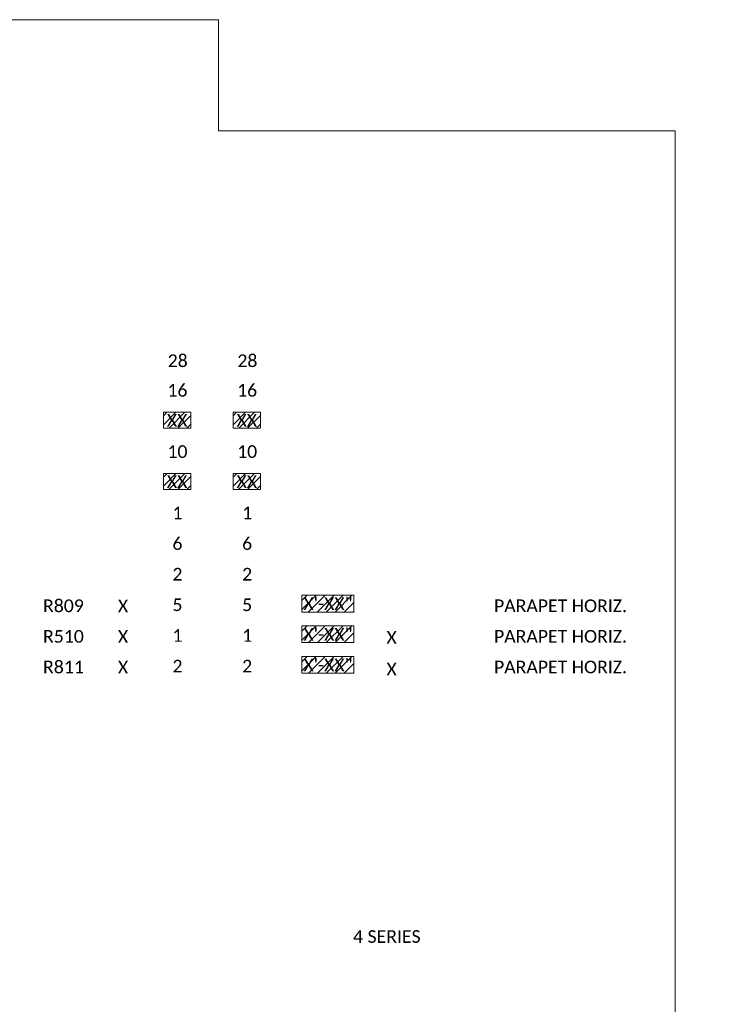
# Model space of a CAD drawing. Extents: x 2147430 to 2149265, y 2147284 to 2147540.
# Tile 17 of 18: x 2147730 to 2147814, y 2147420 to 2147536. Entities that reach past the tile are written whole.
import ezdxf
from ezdxf.enums import TextEntityAlignment as Align

# ---------------------------------------------------------------- set-up
doc = ezdxf.new("R2010")
doc.units = 0
doc.header["$MEASUREMENT"] = 0
doc.layers.add('B_ANNO_DESIGN_NOTES', color=1, linetype='Continuous', lineweight=18, true_color=0xff0000)
doc.layers.add('B_ANNO_NOPLOT', color=47, linetype='Continuous', lineweight=18, plot=False)
doc.layers.add('B_ANNO_TEXT', color=7, linetype='Continuous', lineweight=18)
doc.styles.get("Standard").update_dxf_attribs({"font": 'calibri.ttf'})

# ---------------------------------------------------------------- blocks, each defined once
blk = doc.blocks.new('*U98')
at = {"layer": 'B_ANNO_NOPLOT', "flags": 128}
blk.add_lwpolyline([(2147429.679, 2147284.4533), (2147429.679, 2147536.4533), (2147753.6067, 2147536.4533), (2147753.6067, 2147523.3084), (2147807.679, 2147523.3084), (2147807.679, 2147324.9529), (2147746.2498, 2147324.9529), (2147746.2498, 2147284.4533)], close=True, dxfattribs=at)
blk = doc.blocks.new('*U108')
at = {"layer": 'B_ANNO_DESIGN_NOTES'}
h = blk.add_hatch(dxfattribs=at)
h.set_pattern_fill('ANSI31', color=256, scale=6)
h.set_pattern_definition([(45, (230.9831, 42.3681), (-0.53033008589, 0.53033008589), [])])
h.paths.add_polyline_path([(2147750.34, 2147488.08), (2147750.34, 2147489.96), (2147747.1, 2147489.96), (2147747.1, 2147488.08)])
h = blk.add_hatch(dxfattribs=at)
h.set_pattern_fill('ANSI31', color=256, scale=6)
h.set_pattern_definition([(45, (239.2331, 42.3681), (-0.53033008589, 0.53033008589), [])])
h.paths.add_polyline_path([(2147758.59, 2147488.08), (2147758.59, 2147489.96), (2147755.35, 2147489.96), (2147755.35, 2147488.08)])
h = blk.add_hatch(dxfattribs=at)
h.set_pattern_fill('ANSI31', color=256, scale=6)
h.set_pattern_definition([(45, (230.9831, 35.1101), (-0.53033008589, 0.53033008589), [])])
h.paths.add_polyline_path([(2147750.34, 2147480.82), (2147750.34, 2147482.71), (2147747.1, 2147482.71), (2147747.1, 2147480.82)])
h = blk.add_hatch(dxfattribs=at)
h.set_pattern_fill('ANSI31', color=256, scale=6)
h.set_pattern_definition([(45, (239.2331, 35.1101), (-0.53033008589, 0.53033008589), [])])
h.paths.add_polyline_path([(2147758.59, 2147480.82), (2147758.59, 2147482.71), (2147755.35, 2147482.71), (2147755.35, 2147480.82)])
for points in [[(2147747.1, 2147489.96), (2147750.34, 2147489.96), (2147750.34, 2147488.08), (2147747.1, 2147488.08)], [(2147755.35, 2147489.96), (2147758.59, 2147489.96), (2147758.59, 2147488.08), (2147755.35, 2147488.08)], [(2147747.1, 2147482.71), (2147750.34, 2147482.71), (2147750.34, 2147480.82), (2147747.1, 2147480.82)], [(2147755.35, 2147482.71), (2147758.59, 2147482.71), (2147758.59, 2147480.82), (2147755.35, 2147480.82)]]:
    blk.add_lwpolyline(points, close=True, dxfattribs=at)
at = {"layer": 'B_ANNO_NOPLOT', "flags": 128}
blk.add_lwpolyline([(2147429.68, 2147284.45), (2147429.68, 2147536.45), (2147753.61, 2147536.45), (2147753.61, 2147523.31), (2147807.68, 2147523.31), (2147807.68, 2147324.95), (2147746.25, 2147324.95), (2147746.25, 2147284.45)], close=True, dxfattribs=at)
at = {"layer": 'B_ANNO_TEXT', "char_height": 1.5}
for s, insert, attachment_point in [('28', (2147748.79, 2147496.06), 5), ('28', (2147757.04, 2147496.06), 5), ('16', (2147748.76, 2147492.56), 5), ('16', (2147757.01, 2147492.56), 5), ('10', (2147748.76, 2147485.3), 5), ('10', (2147757.01, 2147485.3), 5), ('4 SERIES', (2147769.55, 2147428.63), 1)]:
    blk.add_mtext(s, dxfattribs=dict(at, insert=insert, attachment_point=attachment_point))
at = {"layer": 'B_ANNO_TEXT'}
for tag, p in [('BN1', (2147748.72, 2147489.02)), ('BN3', (2147756.97, 2147489.02)), ('BN2', (2147748.72, 2147481.76)), ('BN4', (2147756.97, 2147481.76))]:
    blk.add_attdef(tag, text='', height=1.5, dxfattribs=at).set_placement(p, align=Align.MIDDLE_CENTER)
blk = doc.blocks.new('*U219')
at = {"layer": 'B_ANNO_DESIGN_NOTES'}
h = blk.add_hatch(dxfattribs=at)
h.set_pattern_fill('ANSI31', color=256, scale=6)
h.set_pattern_definition([(45, (247.4831, 20.5941), (-0.53033008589, 0.53033008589), [])])
h.paths.add_polyline_path([(2147769.65, 2147466.3), (2147769.65, 2147468.29), (2147763.5, 2147468.29), (2147763.5, 2147466.3)])
h = blk.add_hatch(dxfattribs=at)
h.set_pattern_fill('ANSI31', color=256, scale=6)
h.set_pattern_definition([(45, (247.4831, 16.9661), (-0.53033008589, 0.53033008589), [])])
h.paths.add_polyline_path([(2147769.65, 2147462.68), (2147769.65, 2147464.66), (2147763.5, 2147464.66), (2147763.5, 2147462.68)])
h = blk.add_hatch(dxfattribs=at)
h.set_pattern_fill('ANSI31', color=256, scale=6)
h.set_pattern_definition([(45, (247.4831, 13.3361), (-0.53033008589, 0.53033008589), [])])
h.paths.add_polyline_path([(2147769.65, 2147459.05), (2147769.65, 2147461.03), (2147763.5, 2147461.03), (2147763.5, 2147459.05)])
for points in [[(2147763.5, 2147468.29), (2147769.65, 2147468.29), (2147769.65, 2147466.3), (2147763.5, 2147466.3)], [(2147763.5, 2147464.66), (2147769.65, 2147464.66), (2147769.65, 2147462.68), (2147763.5, 2147462.68)], [(2147763.5, 2147461.03), (2147769.65, 2147461.03), (2147769.65, 2147459.05), (2147763.5, 2147459.05)]]:
    blk.add_lwpolyline(points, close=True, dxfattribs=at)
at = {"layer": 'B_ANNO_NOPLOT', "flags": 128}
blk.add_lwpolyline([(2147429.68, 2147284.45), (2147429.68, 2147536.45), (2147753.61, 2147536.45), (2147753.61, 2147523.31), (2147807.68, 2147523.31), (2147807.68, 2147324.95), (2147746.25, 2147324.95), (2147746.25, 2147284.45)], close=True, dxfattribs=at)
at = {"layer": 'B_ANNO_TEXT', "char_height": 1.5, "attachment_point": 5}
for s, insert in [('1', (2147748.76, 2147478.04)), ('1', (2147757.01, 2147478.04)), ('6', (2147748.76, 2147474.41)), ('6', (2147757.01, 2147474.41)), ('2', (2147748.76, 2147470.79)), ('2', (2147757.01, 2147470.79)), ('5', (2147748.76, 2147467.16)), ('5', (2147757.01, 2147467.16)), ('1', (2147748.76, 2147463.53)), ('1', (2147757.01, 2147463.53)), ('2', (2147748.76, 2147459.9)), ('2', (2147757.01, 2147459.9))]:
    blk.add_mtext(s, dxfattribs=dict(at, insert=insert))
at = {"layer": 'B_ANNO_TEXT', "char_height": 1.5, "width": 6.95267754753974e-310, "attachment_point": 7}
for s, insert in [('PARAPET HORIZ. ', (2147786.24, 2147466.28)), ('R809 ', (2147732.85, 2147466.28)), ('X', (2147741.71, 2147466.28)), ('PARAPET HORIZ. ', (2147786.24, 2147462.66)), ('R510 ', (2147732.85, 2147462.66)), ('X', (2147741.71, 2147462.66)), ('X', (2147773.51, 2147462.55)), ('PARAPET HORIZ. ', (2147786.24, 2147459.03)), ('R811', (2147732.85, 2147459.03)), ('X', (2147741.71, 2147459.03)), ('X', (2147773.51, 2147458.8))]:
    blk.add_mtext(s, dxfattribs=dict(at, insert=insert))
at = {"layer": 'B_ANNO_TEXT'}
for tag, p in [('DIM3', (2147766.58, 2147467.3)), ('DIM4', (2147766.58, 2147463.67)), ('DIM5', (2147766.58, 2147460.04))]:
    blk.add_attdef(tag, text='', height=1.5, dxfattribs=at).set_placement(p, align=Align.MIDDLE_CENTER)

msp = doc.modelspace()

# ---------------------------------------------------------------- block references
msp.add_blockref('*U98', (0, 0))

# ---------------------------------------------------------------- next in the draw order: block references
for name, values in [('*U108', {'BN1': 'XX', 'BN3': 'XX', 'BN2': 'XX', 'BN4': 'XX'}), ('*U219', {'DIM3': 'X\'-XX"', 'DIM4': 'X\'-XX"', 'DIM5': 'X\'-XX"'})]:
    msp.add_blockref(name, (0, 0)).add_auto_attribs(values)

doc.saveas('drawing.dxf')
